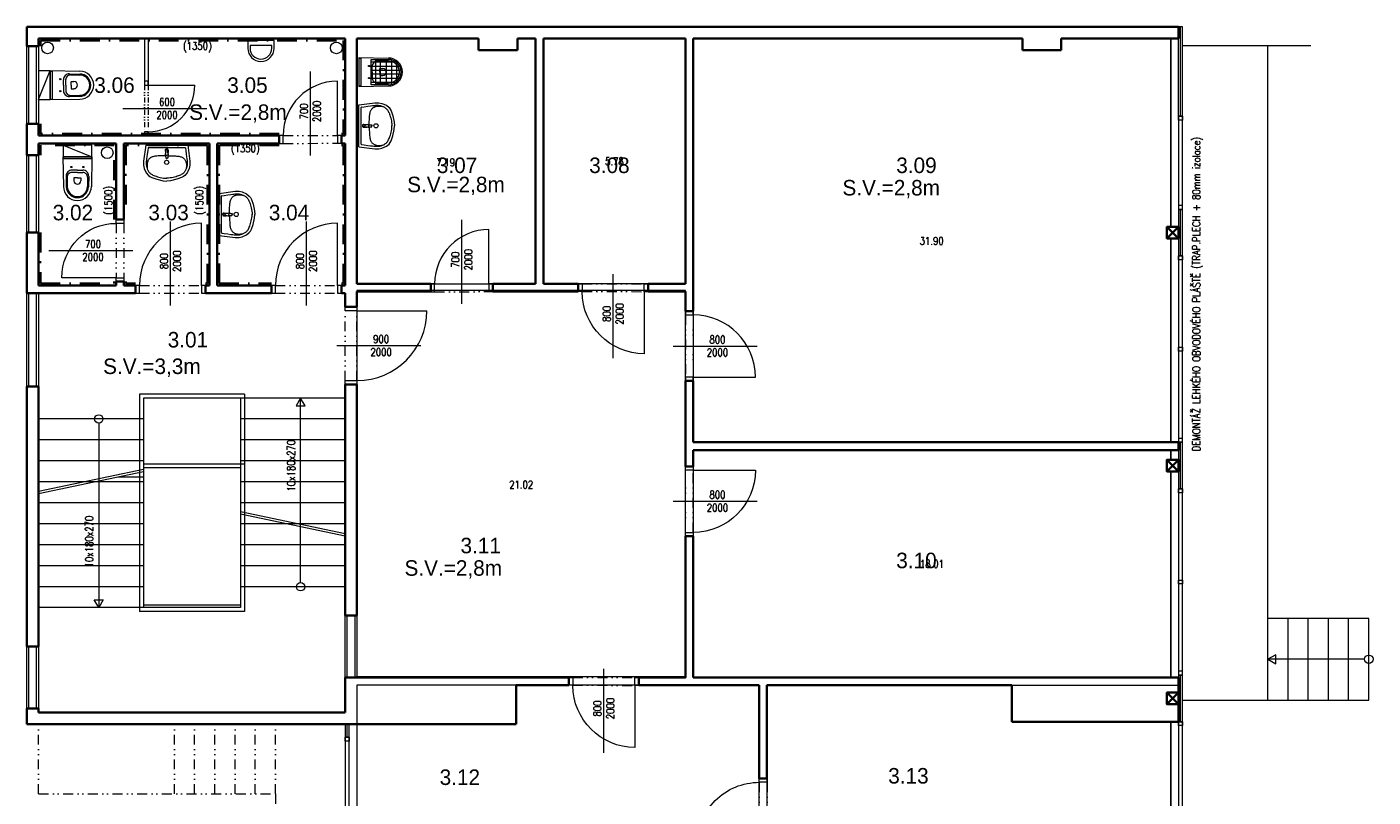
# Model space of a CAD drawing. Header units: millimetres. Extents: x -485339 to 350584, y -2181201 to -313328.
# Tile 91 of 115: x -74605 to -57270, y -694389 to -684469. Entities that reach past the tile are written whole.
import ezdxf
from ezdxf.enums import TextEntityAlignment as Align

# ---------------------------------------------------------------- set-up
doc = ezdxf.new("R2010")
doc.units = ezdxf.units.MM
doc.header["$LTSCALE"] = 10
doc.linetypes.add('DASHDOT', pattern=[25.4, 12.7, -6.35, 0, -6.35])
doc.linetypes.add('DĚLICÍ2', pattern=[15.875, 6.35, -3.175, 0, -3.175, 0, -3.175])
for name, color, linetype, lineweight, true_color in [('BOUR_DVEŘE', 7, 'Continuous', 18, 0x4ccd32), ('BOUR_ker.obklad', 7, 'DASHDOT', 35, 0x4ccd32), ('BOUR_OBV.PLÁŠT', 7, 'Continuous', 18, 0x4ccd32), ('BOUR_OKNA', 7, 'Continuous', 18, 0x4ccd32), ('BOUR_zařizováky', 7, 'Continuous', 18, 0x4ccd32), ('BOURÁNÍ_POPIS', 7, 'Continuous', 18, 0x4ccd32)]:
    doc.layers.add(name, color=color, linetype=linetype, lineweight=lineweight, true_color=true_color)
for name, color, linetype, lineweight in [('St__otvory_dveře', 40, 'Continuous', 18), ('St_lehký obvodový plášť', 152, 'Continuous', 18), ('St_otvory_okna', 40, 'Continuous', 18), ('St_plocha_místnosti', 250, 'Continuous', 18), ('St_popis', 250, 'Continuous', 18), ('St_popis_otvory', 40, 'Continuous', 18), ('St_sloupy_opláštění_půdorys', 25, 'Continuous', 35), ('St_zařizovací předměty', 252, 'Continuous', 18), ('St_čáry_nad', 250, 'DĚLICÍ2', 18), ('St_čáry_obrys', 5, 'Continuous', 35), ('St_čáry_plné', 250, 'Continuous', 18), ('ZTI_ST_kanalda', 234, 'Continuous', 18)]:
    doc.layers.add(name, color=color, linetype=linetype, lineweight=lineweight)
doc.layers.add('St_plocha_místn', color=140, linetype='Continuous', lineweight=18, plot=False)
doc.styles.add('Andy', font='txt')
doc.styles.get("Standard").update_dxf_attribs({"font": 'simplex.shx', "width": 0.8})
doc.linetypes.add('ZIGZAG', pattern='A,0.00254,-5.08,[131,ltypeshp.shx,S=5.08,R=0,X=-5.08,Y=0],-10.16,[131,ltypeshp.shx,S=5.08,R=180,X=5.08,Y=0],-5.08', length=20.32254)

# ---------------------------------------------------------------- blocks, each defined once
blk = doc.blocks.new('G$C8BC53E9E')
at = {"layer": 'St__otvory_dveře', "color": 0, "ltscale": 2}
for points in [[(50, 0), (0, 0)], [(1250, 0), (650, 0)], [(50, -50), (0, -50)], [(1250, -50), (650, -50)], [(650, -50), (650, -650)]]:
    blk.add_lwpolyline(points, dxfattribs=at)
for points in [[(0, -50), (50, -50), (50, 0), (0, 0)], [(650, -50), (700, -50), (700, 0), (650, 0)]]:
    blk.add_lwpolyline(points, close=True, dxfattribs=at)
at = {"layer": 'St__otvory_dveře', "color": 0, "linetype": 'DĚLICÍ2'}
for points in [[(650, 0), (50, 0)], [(650, -50), (50, -50)]]:
    blk.add_lwpolyline(points, dxfattribs=at)
at = {"layer": 'St__otvory_dveře', "color": 0, "ltscale": 2}
blk.add_arc((650, -50), 600, 180, 270, dxfattribs=at)
blk = doc.blocks.new('G$CC1796412')
at = {"layer": 'St__otvory_dveře', "color": 0, "ltscale": 2}
blk.add_lwpolyline([(850, 1), (850, 801)], dxfattribs=at)
at = {"layer": 'St__otvory_dveře', "ltscale": 2}
for points in [[(50, 0), (0, 0), (0, -100), (50, -100)], [(900, 1), (850, 1), (850, -99), (900, -99)]]:
    blk.add_lwpolyline(points, close=True, dxfattribs=at)
at = {"layer": 'St__otvory_dveře', "linetype": 'DĚLICÍ2', "ltscale": 2}
for points in [[(50, 0), (850, 1)], [(50, -100), (850, -99)]]:
    blk.add_lwpolyline(points, dxfattribs=at)
at = {"layer": 'St__otvory_dveře', "color": 0, "ltscale": 2}
blk.add_arc((850, 1), 800, 90, 180, dxfattribs=at)
blk = doc.blocks.new('G$CB4A84410')
at = {"layer": 'St__otvory_dveře', "ltscale": 2}
for points in [[(100, -50), (100, 0), (0, 0), (0, -50)], [(101, -800), (101, -750), (1, -750), (1, -800)]]:
    blk.add_lwpolyline(points, close=True, dxfattribs=at)
at = {"layer": 'St__otvory_dveře', "linetype": 'DĚLICÍ2', "ltscale": 2}
for points in [[(0, -50), (1, -750)], [(100, -50), (101, -750)]]:
    blk.add_lwpolyline(points, dxfattribs=at)
at = {"layer": 'St__otvory_dveře', "color": 0, "ltscale": 2}
blk.add_lwpolyline([(101, -750), (801, -750)], dxfattribs=at)
blk.add_arc((101, -750), 700, 0, 90, dxfattribs=at)
blk = doc.blocks.new('19252405')
at = {"color": 0}
for p, q in [((-415, 192), (-438, 129)), ((-402, 216), (-415, 192)), ((-388, 235), (-402, 216)), ((-383, 177), (-389, 164)), ((-354, 264), (-388, 235)), ((-378, 188), (-383, 177)), ((-372, 197), (-378, 188)), ((-367, 205), (-372, 197)), ((-361, 212), (-367, 205)), ((-355, 219), (-361, 212)), ((-349, 224), (-355, 219)), ((-297, 289), (-354, 264)), ((-343, 229), (-349, 224)), ((-336, 234), (-343, 229)), ((-328, 239), (-336, 234)), ((-320, 243), (-328, 239)), ((-311, 247), (-320, 243)), ((-303, 250), (-311, 247)), ((-295, 253), (-303, 250)), ((-297, 251), (-303, 250)), ((-256, 298), (-297, 289)), ((-289, 252), (-297, 251)), ((-287, 256), (-295, 253)), ((-281, 252), (-289, 252)), ((-280, 258), (-287, 256)), ((-273, 253), (-281, 252)), ((-274, 259), (-280, 258)), ((-268, 261), (-274, 259)), ((-264, 253), (-273, 253)), ((-263, 262), (-268, 261)), ((-257, 253), (-264, 253)), ((-257, 262), (-263, 262)), ((-252, 263), (-257, 262)), ((-250, 253), (-257, 253)), ((-206, 298), (-256, 298)), ((-247, 264), (-252, 263)), ((-243, 253), (-250, 253)), ((-242, 264), (-247, 264)), ((-237, 253), (-243, 253)), ((-236, 264), (-242, 264)), ((-231, 252), (-237, 253)), ((-229, 264), (-236, 264)), ((-226, 251), (-231, 252)), ((-220, 264), (-229, 264)), ((-220, 249), (-226, 251)), ((-208, 263), (-220, 264)), ((-213, 247), (-220, 249)), ((-207, 245), (-213, 247)), ((-194, 262), (-208, 263)), ((-200, 242), (-207, 245)), ((0, 270), (-206, 298)), ((-193, 238), (-200, 242)), ((-176, 260), (-194, 262)), ((-186, 234), (-193, 238)), ((-180, 230), (-186, 234)), ((-174, 225), (-180, 230)), ((-150, 257), (-176, 260)), ((-168, 219), (-174, 225)), ((-163, 212), (-168, 219)), ((-158, 205), (-163, 212)), ((-154, 197), (-158, 205)), ((-150, 188), (-154, 197)), ((-114, 252), (-150, 257)), ((-147, 178), (-150, 188)), ((-144, 167), (-147, 178)), ((-67, 245), (-114, 252)), ((-34, 240), (-67, 245)), ((-30, 235), (-30, -235)), ((0, 270), (0, -270)), ((-456, 47), (-460, 0)), ((-438, 129), (-456, 47)), ((-424, 21), (-425, -2)), ((-424, -21), (-425, 2)), ((-422, 43), (-424, 21)), ((-418, 63), (-422, 43)), ((-414, 83), (-418, 63)), ((-410, 102), (-414, 83)), ((-405, 119), (-410, 102)), ((-399, 136), (-405, 119)), ((-394, 151), (-399, 136)), ((-389, 164), (-394, 151)), ((-167, 8), (-168, 7)), ((-168, 7), (-168, 5)), ((-168, 5), (-168, 2)), ((-168, 2), (-168, 0)), ((-166, 11), (-167, 10)), ((-167, 10), (-167, 10)), ((-167, 10), (-167, 9)), ((-167, 9), (-167, 8)), ((-165, 12), (-166, 11)), ((-166, 11), (-166, 11)), ((-166, 11), (-166, 11)), ((-164, 12), (-165, 12)), ((-165, 12), (-165, 12)), ((-165, 12), (-165, 12)), ((-163, 13), (-164, 12)), ((-164, 12), (-164, 12)), ((-162, 13), (-163, 13)), ((-163, 13), (-163, 13)), ((-161, 13), (-162, 13)), ((-160, 13), (-161, 13)), ((-159, 13), (-160, 13)), ((-157, 13), (-159, 13)), ((-156, 13), (-157, 13)), ((-153, 13), (-156, 13)), ((-151, 13), (-153, 13)), ((-148, 13), (-151, 13)), ((-145, 14), (-148, 13)), ((-142, 14), (-145, 14)), ((-141, 155), (-144, 167)), ((-138, 14), (-142, 14)), ((-140, 141), (-141, 155)), ((-138, 127), (-140, 141)), ((-137, 112), (-138, 127)), ((-135, 14), (-138, 14)), ((-136, 95), (-137, 112)), ((-135, 78), (-136, 95)), ((-134, 59), (-135, 78)), ((-131, 14), (-135, 14)), ((-134, 40), (-134, 59)), ((-134, 20), (-134, 40)), ((-134, 14), (-134, 20)), ((-127, 14), (-131, 14)), ((-124, 14), (-127, 14)), ((-125, 9), (-126, 0)), ((-123, 17), (-125, 13)), ((-125, 13), (-125, 9)), ((-122, 18), (-123, 17)), ((-120, 19), (-122, 18)), ((-114, 18), (-120, 19)), ((-100, 15), (-114, 18)), ((-102, 16), (-104, 16)), ((-99, 16), (-102, 16)), ((-90, 12), (-100, 15)), ((-97, 16), (-99, 16)), ((-95, 16), (-97, 16)), ((-93, 16), (-95, 16)), ((-91, 16), (-93, 16)), ((-90, 17), (-91, 16)), ((-88, 17), (-90, 17)), ((-85, 12), (-90, 12)), ((-86, 17), (-88, 17)), ((-85, 17), (-86, 17)), ((-83, 17), (-85, 17)), ((-81, 12), (-85, 12)), ((-82, 17), (-83, 17)), ((-81, 17), (-82, 17)), ((-79, 17), (-81, 17)), ((-76, 13), (-81, 12)), ((-78, 17), (-79, 17)), ((-77, 17), (-78, 17)), ((-76, 18), (-77, 17)), ((-75, 18), (-76, 18)), ((-71, 14), (-76, 13)), ((-74, 18), (-75, 18)), ((-72, 18), (-74, 18)), ((-71, 18), (-72, 18)), ((-70, 18), (-71, 18)), ((-64, 15), (-71, 14)), ((-69, 18), (-70, 18)), ((-68, 18), (-69, 18)), ((-66, 18), (-68, 18)), ((-64, 18), (-66, 18)), ((-62, 18), (-64, 18)), ((-55, 17), (-55, 17)), ((-50, 13), (-50, 13)), ((-46, 7), (-46, 7)), ((-456, -47), (-460, 0)), ((-438, -130), (-456, -47)), ((-415, -192), (-438, -130)), ((-421, -43), (-424, -21)), ((-418, -63), (-421, -43)), ((-414, -83), (-418, -63)), ((-409, -102), (-414, -83)), ((-404, -120), (-409, -102)), ((-399, -136), (-404, -120)), ((-394, -151), (-399, -136)), ((-389, -165), (-394, -151)), ((-383, -177), (-389, -165)), ((-168, -2), (-168, 0)), ((-168, -5), (-168, -2)), ((-168, -7), (-168, -5)), ((-167, -8), (-168, -7)), ((-167, -9), (-167, -8)), ((-167, -10), (-167, -9)), ((-166, -11), (-167, -10)), ((-167, -10), (-167, -10)), ((-165, -12), (-166, -11)), ((-166, -11), (-166, -11)), ((-166, -11), (-166, -11)), ((-164, -12), (-165, -12)), ((-165, -12), (-165, -12)), ((-165, -12), (-165, -12)), ((-164, -13), (-164, -12)), ((-163, -13), (-164, -13)), ((-162, -13), (-163, -13)), ((-163, -13), (-163, -13)), ((-161, -13), (-162, -13)), ((-160, -13), (-161, -13)), ((-159, -13), (-160, -13)), ((-157, -13), (-159, -13)), ((-156, -13), (-157, -13)), ((-153, -13), (-156, -13)), ((-151, -13), (-153, -13)), ((-148, -14), (-151, -13)), ((-145, -14), (-148, -14)), ((-144, -167), (-147, -178)), ((-142, -14), (-145, -14)), ((-141, -155), (-144, -167)), ((-138, -14), (-142, -14)), ((-139, -141), (-141, -155)), ((-138, -127), (-139, -141)), ((-135, -14), (-138, -14)), ((-137, -112), (-138, -127)), ((-135, -95), (-137, -112)), ((-131, -14), (-135, -14)), ((-134, -60), (-135, -78)), ((-135, -78), (-135, -95)), ((-133, -14), (-134, -21)), ((-134, -21), (-134, -40)), ((-134, -40), (-134, -60)), ((-127, -14), (-131, -14)), ((-124, -14), (-127, -14)), ((-125, -9), (-126, 0)), ((-125, -13), (-125, -9)), ((-123, -17), (-125, -13)), ((-122, -18), (-123, -17)), ((-120, -19), (-122, -18)), ((-114, -18), (-120, -19)), ((-100, -15), (-114, -18)), ((-102, -16), (-104, -16)), ((-99, -16), (-102, -16)), ((-90, -12), (-100, -15)), ((-97, -16), (-99, -16)), ((-95, -16), (-97, -16)), ((-93, -16), (-95, -16)), ((-91, -17), (-93, -16)), ((-90, -17), (-91, -17)), ((-85, -12), (-90, -12)), ((-88, -17), (-90, -17)), ((-86, -17), (-88, -17)), ((-85, -17), (-86, -17)), ((-81, -12), (-85, -12)), ((-83, -17), (-85, -17)), ((-82, -17), (-83, -17)), ((-81, -17), (-82, -17)), ((-76, -13), (-81, -12)), ((-79, -17), (-81, -17)), ((-78, -17), (-79, -17)), ((-77, -18), (-78, -17)), ((-76, -18), (-77, -18)), ((-71, -14), (-76, -13)), ((-75, -18), (-76, -18)), ((-74, -18), (-75, -18)), ((-72, -18), (-74, -18)), ((-71, -18), (-72, -18)), ((-64, -15), (-71, -14)), ((-70, -18), (-71, -18)), ((-69, -18), (-70, -18)), ((-68, -18), (-69, -18)), ((-66, -18), (-68, -18)), ((-64, -18), (-66, -18)), ((-62, -18), (-64, -18)), ((-55, -17), (-55, -17)), ((-50, -13), (-50, -13)), ((-46, -7), (-46, -7)), ((-45, 0), (-45, 0)), ((-402, -216), (-415, -192)), ((-388, -235), (-402, -216)), ((-354, -264), (-388, -235)), ((-378, -188), (-383, -177)), ((-372, -197), (-378, -188)), ((-367, -205), (-372, -197)), ((-361, -212), (-367, -205)), ((-355, -219), (-361, -212)), ((-349, -224), (-355, -219)), ((-297, -289), (-354, -264)), ((-343, -229), (-349, -224)), ((-336, -234), (-343, -229)), ((-328, -239), (-336, -234)), ((-320, -243), (-328, -239)), ((-311, -247), (-320, -243)), ((-303, -250), (-311, -247)), ((-296, -251), (-303, -250)), ((-295, -253), (-303, -250)), ((-256, -298), (-297, -289)), ((-289, -252), (-296, -251)), ((-287, -256), (-295, -253)), ((-281, -253), (-289, -252)), ((-280, -258), (-287, -256)), ((-272, -253), (-281, -253)), ((-273, -260), (-280, -258)), ((-268, -261), (-273, -260)), ((-264, -253), (-272, -253)), ((-262, -262), (-268, -261)), ((-256, -254), (-264, -253)), ((-257, -263), (-262, -262)), ((-252, -263), (-257, -263)), ((-249, -254), (-256, -254)), ((-206, -298), (-256, -298)), ((-247, -264), (-252, -263)), ((-243, -253), (-249, -254)), ((-242, -264), (-247, -264)), ((-237, -253), (-243, -253)), ((-236, -264), (-242, -264)), ((-231, -252), (-237, -253)), ((-229, -264), (-236, -264)), ((-226, -251), (-231, -252)), ((-219, -264), (-229, -264)), ((-220, -249), (-226, -251)), ((-213, -247), (-220, -249)), ((-208, -263), (-219, -264)), ((-207, -245), (-213, -247)), ((-194, -262), (-208, -263)), ((-200, -242), (-207, -245)), ((0, -270), (-206, -298)), ((-193, -238), (-200, -242)), ((-176, -260), (-194, -262)), ((-186, -234), (-193, -238)), ((-180, -230), (-186, -234)), ((-174, -225), (-180, -230)), ((-150, -257), (-176, -260)), ((-168, -219), (-174, -225)), ((-163, -212), (-168, -219)), ((-158, -205), (-163, -212)), ((-154, -197), (-158, -205)), ((-150, -188), (-154, -197)), ((-147, -178), (-150, -188)), ((-114, -252), (-150, -257)), ((-67, -245), (-114, -252)), ((-34, -240), (-67, -245))]:
    blk.add_line(p, q, dxfattribs=at)
for centre, major_axis, start_param, end_param in [((-35, 235), (3.54, 3.54), 5.498034, 6.914051), ((-220, 0), (19.1, 19.1), 0.785398, 7.068583), ((-63, 0), (-9.75, 9.75), -0.785398, 5.497787), ((-63, 0), (10.6, 10.6), 3.881371, 7.115283), ((-62, 3), (-10.9, 10.9), -1.209553, -0.785152), ((-62, 1), (11.9, 11.9), 6.239989, 6.644428), ((-63, 1), (-12.9, 12.9), 4.290124, 4.669192), ((-65, 0), (-14, 14), 3.927237, 4.290124), ((-62, -3), (-10.9, 10.9), 2.356441, 2.780842), ((-62, -1), (11.9, 11.9), 4.351639, 4.756078), ((-63, -1), (-12.9, 12.9), 3.185282, 3.564351), ((-65, 0), (-14, 14), 3.564351, 3.927237), ((-35, -235), (-3.54, 3.54), 2.51122, 3.927237)]:
    blk.add_ellipse(centre, major_axis=major_axis, ratio=1, start_param=start_param, end_param=end_param, dxfattribs=at)
blk = doc.blocks.new('A$C013A1A01')
at = {"layer": 'St_zařizovací předměty', "color": 0}
for p, q in [((0, 560), (7, 177)), ((374, 560), (0, 560)), ((6, 560), (7, 537)), ((367, 537), (7, 537)), ((374, 560), (367, 177)), ((367, 560), (367, 537)), ((102, 430), (117, 430)), ((109, 437), (109, 422)), ((187, 359), (115, 359)), ((187, 390), (117, 390)), ((187, 390), (256, 390)), ((187, 359), (258, 359)), ((272, 430), (257, 430)), ((264, 437), (264, 422)), ((41, 313), (44, 177)), ((55, 298), (56, 178)), ((141, 291), (141, 254)), ((187, 292), (142, 292)), ((187, 292), (231, 292)), ((232, 291), (232, 254)), ((318, 298), (317, 178)), ((332, 313), (330, 177))]:
    blk.add_line(p, q, dxfattribs=at)
blk.add_lwpolyline([(2, 560), (372, 560), (372, 710), (2, 710)], close=True, dxfattribs=at)
blk.add_lwpolyline([(2, 710), (374, 560)], dxfattribs=at)
for centre in [(109, 430), (264, 430)]:
    blk.add_circle(centre, 7.5, dxfattribs=at)
for centre, radius, start, end in [((117, 314), 76, 90, 181.0487), ((115, 299), 60, 90, 180.5216), ((256, 314), 76, 358.9513, 90), ((258, 299), 60, 359.4784, 90), ((187, 180), 180, 180, 270), ((187, 180), 143, 180, 270), ((187, 180), 130, 180, 270), ((142, 291), 1, 90, 180), ((187, 254), 45.4, 180, 270), ((187, 254), 45.4, 270, 0), ((187, 180), 143, 270, 0), ((187, 180), 130, 270, 0), ((187, 180), 180, 270, 0), ((231, 291), 1, 0, 90)]:
    blk.add_arc(centre, radius, start, end, dxfattribs=at)
blk = doc.blocks.new('G$CC4854C91')
at = {"layer": 'St_zařizovací předměty', "color": 0, "ltscale": 2}
for points in [[(-170, 100), (-170, 0), (170, 0), (170, 100)], [(-140, 100), (-140, 66), (140, 66), (140, 100)]]:
    blk.add_lwpolyline(points, dxfattribs=at)
for radius in [170, 140]:
    blk.add_arc((0, 100), radius, 0, 180, dxfattribs=at)
blk = doc.blocks.new('G$CBB62DE26')
at = {"layer": 'St_sloupy_opláštění_půdorys', "ltscale": 2}
blk.add_lwpolyline([(-75, -150), (75, -150), (75, 0), (-75, 0)], close=True, dxfattribs=at)
for points in [[(-75, 0), (75, -150)], [(75, 0), (-75, -150)]]:
    blk.add_lwpolyline(points, dxfattribs=at)
blk = doc.blocks.new('G$C9C144299')
at = {"layer": 'St_lehký obvodový plášť', "color": 0, "ltscale": 2}
for points in [[(0, -50), (2400, -50), (2400, 0), (0, 0)], [(0, -50), (0, -50), (0, 0), (0, 0)], [(0, -50), (0, -50), (0, 0), (0, 0)], [(0, -50), (50, -50), (50, 0), (0, 0)], [(1225, -50), (1175, -50), (1175, 0), (1225, 0)], [(2400, -50), (2350, -50), (2350, 0), (2400, 0)]]:
    blk.add_lwpolyline(points, close=True, dxfattribs=at)
blk = doc.blocks.new('G$C2A6251B2')
at = {"layer": 'St_lehký obvodový plášť', "color": 0, "ltscale": 2}
for points in [[(0, -50), (1200, -50), (1200, 0), (0, 0)], [(0, -50), (50, -50), (50, 0), (0, 0)], [(1200, -50), (1150, -50), (1150, 0), (1200, 0)]]:
    blk.add_lwpolyline(points, close=True, dxfattribs=at)
blk = doc.blocks.new('G$CD8DE4D11')
at = {"layer": 'St__otvory_dveře', "ltscale": 2}
for points in [[(-150, -50), (-150, 0), (0, 0), (0, -50)], [(-151, -1000), (-151, -950), (-1, -950), (-1, -1000)]]:
    blk.add_lwpolyline(points, close=True, dxfattribs=at)
at = {"layer": 'St__otvory_dveře', "linetype": 'DĚLICÍ2', "ltscale": 2}
for points in [[(-150, -50), (-151, -950)], [(0, -50), (-1, -950)]]:
    blk.add_lwpolyline(points, dxfattribs=at)
at = {"layer": 'St__otvory_dveře', "color": 0, "ltscale": 2}
blk.add_lwpolyline([(-151, -950), (-1051, -950)], dxfattribs=at)
blk.add_arc((-151, -950), 900, 90, 180, dxfattribs=at)
blk = doc.blocks.new('G$CD2283956')
at = {"layer": 'St_zařizovací předměty', "color": 0}
for p, q in [((-187, 0), (-180, -383)), ((187, 0), (-187, 0)), ((-180, 0), (-180, -23)), ((187, 0), (180, -383)), ((180, 0), (180, -23)), ((180, -23), (-180, -23)), ((-85, -130), (-70, -130)), ((-78, -122), (-78, -138)), ((0, -170), (-69, -170)), ((0, -170), (69, -170)), ((85, -130), (70, -130)), ((78, -122), (78, -138)), ((-145, -247), (-143, -383)), ((-45, -269), (-45, -306)), ((0, -268), (-44, -268)), ((0, -268), (44, -268)), ((45, -269), (45, -306)), ((145, -247), (143, -383))]:
    blk.add_line(p, q, dxfattribs=at)
for points in [[(-163, -380), (-163, -156), (163, -156), (163, -380)], [(-131, -156), (-131, -477)], [(-78, -130), (-78, -523)], [(-24, -156), (-24, -541)], [(24, -156), (24, -541)], [(77, -130), (77, -524)], [(130, -156), (130, -479)], [(-163, -220), (163, -220)], [(-163, -278), (163, -278)], [(-163, -355), (163, -355)], [(-157, -423), (157, -423)], [(-123, -487), (123, -487)]]:
    blk.add_lwpolyline(points, dxfattribs=at)
for centre in [(-78, -130), (78, -130)]:
    blk.add_circle(centre, 7.5, dxfattribs=at)
for centre, radius, start, end in [((-69, -246), 76, 90, 181.0487), ((69, -246), 76, 358.9513, 90), ((-44, -269), 1, 90, 180), ((0, -306), 45.4, 180, 270), ((0, -306), 45.4, 270, 0), ((44, -269), 1, 0, 90), ((0, -380), 180, 180, 270), ((0, -380), 163, 180, 0), ((0, -380), 143, 180, 270), ((0, -380), 143, 270, 0), ((0, -380), 180, 270, 0)]:
    blk.add_arc(centre, radius, start, end, dxfattribs=at)

msp = doc.modelspace()

# ---------------------------------------------------------------- linework, layer by layer
at = {"layer": 'BOUR_ker.obklad', "ltscale": 2}
for points in [[(-74429.9, -684718.8), (-74429.9, -684643.8), (-70529.9, -684643.8), (-70529.9, -685843.8), (-70554.9, -685843.8)], [(-71354.9, -685843.8), (-74429.9, -685843.8), (-74429.9, -685718.8)], [(-73479.9, -686948.8), (-73479.9, -685993.8), (-74429.9, -685993.8), (-74429.9, -686118.8)], [(-72304.9, -687773.8), (-72279.9, -687773.8), (-72279.9, -685993.8), (-73329.9, -685993.8), (-73329.9, -686948.8)], [(-71354.9, -685993.8), (-72129.9, -685993.8), (-72129.9, -687773.8), (-71454.9, -687773.8)], [(-70554.9, -687773.8), (-70529.9, -687773.8), (-70529.9, -685993.8), (-70554.9, -685993.8)], [(-74429.9, -687118.8), (-74429.9, -687773.8), (-73479.9, -687773.8), (-73479.9, -687748.8)], [(-73329.9, -687748.8), (-73329.9, -687773.8), (-73204.9, -687773.8)]]:
    msp.add_lwpolyline(points, dxfattribs=at)
at = {"layer": 'BOUR_OBV.PLÁŠT', "ltscale": 2}
for points in [[(-59724.9, -684468.8), (-59774.9, -684468.8)], [(-59724.9, -685618.8), (-59724.9, -684468.8)], [(-59774.9, -685618.8), (-59774.9, -684618.8)], [(-59774.9, -685618.8), (-59724.9, -685618.8)], [(-70504.9, -693448.8), (-70504.9, -693618.8), (-70454.9, -693618.8), (-70454.9, -693448.8)]]:
    msp.add_lwpolyline(points, dxfattribs=at)
at = {"layer": 'BOUR_OBV.PLÁŠT', "linetype": 'ZIGZAG', "ltscale": 0.2}
for points in [[(-59749.9, -685618.8), (-59749.9, -684468.8)], [(-59749.9, -687418.8), (-59749.9, -686818.8)], [(-59749.9, -690418.8), (-59749.9, -689818.8)], [(-59749.9, -693418.8), (-59749.9, -692818.8)], [(-70479.9, -693618.8), (-70479.9, -693448.8)]]:
    msp.add_lwpolyline(points, dxfattribs=at)
at = {"layer": 'BOUR_OBV.PLÁŠT', "ltscale": 2}
for points in [[(-59724.9, -687418.8), (-59724.9, -686818.8), (-59774.9, -686818.8), (-59774.9, -687418.8)], [(-59724.9, -687418.8), (-59724.9, -687418.8), (-59774.9, -687418.8), (-59774.9, -687418.8)], [(-59724.9, -687418.8), (-59724.9, -687418.8), (-59774.9, -687418.8), (-59774.9, -687418.8)], [(-59724.9, -690418.8), (-59724.9, -689818.8), (-59774.9, -689818.8), (-59774.9, -690418.8)], [(-59724.9, -690418.8), (-59724.9, -690418.8), (-59774.9, -690418.8), (-59774.9, -690418.8)], [(-59724.9, -690418.8), (-59724.9, -690418.8), (-59774.9, -690418.8), (-59774.9, -690418.8)], [(-59724.9, -693418.8), (-59724.9, -692818.8), (-59774.9, -692818.8), (-59774.9, -693418.8)], [(-59724.9, -693418.8), (-59724.9, -693418.8), (-59774.9, -693418.8), (-59774.9, -693418.8)], [(-59724.9, -693418.8), (-59724.9, -693418.8), (-59774.9, -693418.8), (-59774.9, -693418.8)]]:
    msp.add_lwpolyline(points, close=True, dxfattribs=at)
at = {"layer": 'St__otvory_dveře', "ltscale": 2}
msp.add_lwpolyline([(-73042.9, -685868.8), (-73042.9, -685868.8), (-73092.9, -685868.8), (-73092.9, -685868.8)], close=True, dxfattribs=at)
msp.add_lwpolyline([(-73042.9, -685868.8), (-73042.9, -685868.8), (-73092.9, -685868.8), (-73092.9, -685868.8)], close=True, dxfattribs=at)
msp.add_lwpolyline([(-73042.9, -685818.8), (-73042.9, -685868.8)], dxfattribs=at)
at = {"layer": 'St_otvory_okna', "ltscale": 2}
for points in [[(-74579.9, -685718.8), (-74579.9, -684718.8)], [(-74479.9, -685718.8), (-74479.9, -684718.8)], [(-74579.9, -687118.8), (-74579.9, -686118.8)], [(-74479.9, -687118.8), (-74479.9, -686118.8)], [(-74579.9, -689098.8), (-74579.9, -687898.8)], [(-74479.9, -689098.8), (-74479.9, -687898.8)], [(-70479.9, -692848.8), (-70479.9, -692048.8)], [(-70379.9, -692848.8), (-70379.9, -692048.8)], [(-74579.9, -693249.2), (-74579.9, -692449.2)], [(-74479.9, -693249.2), (-74479.9, -692449.2)]]:
    msp.add_lwpolyline(points, dxfattribs=at)
at = {"layer": 'St_plocha_místn'}
for points in [[(-70354.9, -687778.8), (-68054.9, -687778.8), (-68054.9, -684618.8), (-68289.1, -684618.8), (-68289.1, -684768.8), (-68789.1, -684768.8), (-68789.1, -684618.8), (-70354.9, -684618.8)], [(-67954.9, -684618.8), (-66124.9, -684618.8), (-66124.9, -687778.8), (-67954.9, -687778.8)], [(-66024.9, -689818.8), (-59874.9, -689818.8), (-59874.9, -687193.8), (-59924.9, -687193.8), (-59924.9, -687043.8), (-59874.9, -687043.8), (-59874.9, -684618.8), (-61284.9, -684618.8), (-61284.9, -684768.8), (-61784.9, -684768.8), (-61784.9, -684618.8), (-66024.9, -684618.8)], [(-70354.9, -692834.3), (-66124.9, -692834.3), (-66124.9, -687864.3), (-70354.9, -687864.3)], [(-66024.9, -692848.8), (-59873.3, -692848.8), (-59875.3, -690193.8), (-59924.9, -690193.8), (-59924.9, -690043.8), (-59873.3, -690043.8), (-59873.3, -689918.8), (-66024.9, -689918.8)], [(-68304.9, -692948.8), (-68304.9, -693448.8), (-70354.9, -693448.8), (-70354.9, -694988.8), (-67104.9, -694988.8), (-67104.9, -702978.8), (-65173.3, -702978.8), (-65175.3, -692948.8)], [(-61925.3, -699318.8), (-61925.3, -698848.8), (-59875.3, -698848.8), (-59875.3, -696193.8), (-59924.9, -696193.8), (-59924.9, -696043.8), (-59873.3, -696043.8), (-59873.3, -693418.8), (-61923.3, -693418.8), (-61923.3, -692948.8), (-65075.3, -692948.8), (-65075.3, -699318.8)]]:
    msp.add_lwpolyline(points, close=True, dxfattribs=at)
at = {"layer": 'St_popis_otvory'}
for points in [[(-70954.9, -686125.3), (-70954.9, -685044)], [(-73369.3, -685518.8), (-72288, -685518.8)], [(-69004.9, -688036.1), (-69004.9, -686954.8)], [(-72754.9, -688055.3), (-72754.9, -686974)], [(-71004.9, -688055.3), (-71004.9, -686974)], [(-74322.8, -687348.8), (-73241.5, -687348.8)], [(-67054.9, -688733.4), (-67054.9, -687652.1)], [(-70612.2, -688573.8), (-69530.9, -688573.8)], [(-66281.4, -688578.8), (-65200.1, -688578.8)], [(-66281.4, -690578.8), (-65200.1, -690578.8)], [(-67174.9, -693816.9), (-67174.9, -692735.6)]]:
    msp.add_lwpolyline(points, dxfattribs=at)
at = {"layer": 'St_čáry_nad', "ltscale": 2}
for points in [[(-74454.9, -694348.8), (-74454.9, -693448.8)], [(-72704.9, -694348.8), (-72704.9, -693448.8)], [(-72444.9, -694348.8), (-72444.9, -693448.8)], [(-72184.9, -694348.8), (-72184.9, -693448.8)], [(-71924.9, -694348.8), (-71924.9, -693448.8)], [(-71664.9, -694348.8), (-71664.9, -693448.8)], [(-71404.9, -694348.8), (-71404.9, -693448.8)], [(-74454.9, -694348.8), (-71404.9, -694348.8), (-71404.9, -701333.8), (-74360.1, -701333.8)]]:
    msp.add_lwpolyline(points, dxfattribs=at)
at = {"layer": 'St_čáry_obrys', "ltscale": 2}
for p, q in [((-66024.9, -691028.8), (-66024.9, -692848.8)), ((-59774.9, -692848.8), (-66024.9, -692848.8)), ((-65175.3, -692948.8), (-66724.9, -692948.8)), ((-61923.3, -692948.8), (-65075.3, -692948.8)), ((-65075.3, -694148.8), (-65175.3, -694148.8))]:
    msp.add_line(p, q, dxfattribs=at)
for points in [[(-74604.9, -684468.8), (-74604.9, -684718.8)], [(-59774.9, -684468.8), (-74604.9, -684468.8)], [(-59774.9, -684618.8), (-59774.9, -684468.8)], [(-74454.9, -684618.8), (-74454.9, -684718.8)], [(-70504.9, -684618.8), (-74454.9, -684618.8)], [(-70504.9, -684618.8), (-70504.9, -685868.8)], [(-70354.9, -684618.8), (-70354.9, -687778.8)], [(-70354.9, -684618.8), (-68789.1, -684618.8)], [(-68789.1, -684618.8), (-68789.1, -684768.8)], [(-68289.1, -684618.8), (-68289.1, -684768.8)], [(-68289.1, -684618.8), (-68054.9, -684618.8)], [(-68054.9, -684618.8), (-68054.9, -687778.8)], [(-67954.9, -684618.8), (-67954.9, -687778.8)], [(-67954.9, -684618.8), (-66124.9, -684618.8)], [(-66124.9, -687778.8), (-66124.9, -684618.8)], [(-66024.9, -684618.8), (-66024.9, -688128.8)], [(-66024.9, -684618.8), (-61784.9, -684618.8)], [(-61784.9, -684618.8), (-61784.9, -684768.8)], [(-61284.9, -684618.8), (-61284.9, -684768.8)], [(-61284.9, -684618.8), (-59774.9, -684618.8)], [(-74454.9, -684718.8), (-74604.9, -684718.8)], [(-68789.1, -684768.8), (-68289.1, -684768.8)], [(-61784.9, -684768.8), (-61284.9, -684768.8)], [(-74604.9, -685718.8), (-74604.9, -686118.8)], [(-74454.9, -685718.8), (-74604.9, -685718.8)], [(-74454.9, -685718.8), (-74454.9, -685868.8)], [(-71354.9, -685868.8), (-74454.9, -685868.8)], [(-71354.9, -685968.8), (-71354.9, -685868.8)], [(-70504.9, -685868.8), (-70554.9, -685868.8)], [(-70554.9, -685968.8), (-70554.9, -685868.8)], [(-74454.9, -685968.8), (-74454.9, -686118.8)], [(-73454.9, -685968.8), (-74454.9, -685968.8)], [(-73454.9, -685968.8), (-73454.9, -686948.8)], [(-73354.9, -685968.8), (-73354.9, -686948.8)], [(-72254.9, -685968.8), (-73354.9, -685968.8)], [(-72254.9, -685968.8), (-72254.9, -687798.8)], [(-72154.9, -685968.8), (-72154.9, -687798.8)], [(-71354.9, -685968.8), (-72154.9, -685968.8)], [(-70504.9, -685968.8), (-70554.9, -685968.8)], [(-70504.9, -685968.8), (-70504.9, -687798.8)], [(-74454.9, -686118.8), (-74604.9, -686118.8)], [(-73454.9, -686948.8), (-73354.9, -686948.8)], [(-74604.9, -687118.8), (-74604.9, -687898.8)], [(-74454.9, -687118.8), (-74604.9, -687118.8)], [(-74454.9, -687118.8), (-74454.9, -687798.8)], [(-73454.9, -687798.8), (-74454.9, -687798.8)], [(-73454.9, -687748.8), (-73454.9, -687798.8)], [(-73454.9, -687748.8), (-73354.9, -687748.8)], [(-73354.9, -687748.8), (-73354.9, -687798.8)], [(-73204.9, -687798.8), (-73354.9, -687798.8)], [(-73204.9, -687798.8), (-73204.9, -687898.8)], [(-72304.9, -687798.8), (-72304.9, -687898.8)], [(-72254.9, -687798.8), (-72304.9, -687798.8)], [(-71454.9, -687798.8), (-72154.9, -687798.8)], [(-71454.9, -687798.8), (-71454.9, -687898.8)], [(-70554.9, -687798.8), (-70554.9, -687898.8)], [(-70504.9, -687798.8), (-70554.9, -687798.8)], [(-70354.9, -687778.8), (-69404.9, -687778.8)], [(-69404.9, -687778.8), (-69404.9, -687878.8)], [(-68604.9, -687778.8), (-68604.9, -687878.8)], [(-68604.9, -687778.8), (-68054.9, -687778.8)], [(-67954.9, -687778.8), (-67504.9, -687778.8)], [(-67504.9, -687778.8), (-67504.9, -687878.8)], [(-66604.9, -687778.8), (-66604.9, -687878.8)], [(-66604.9, -687778.8), (-66124.9, -687778.8)], [(-73204.9, -687898.8), (-74604.9, -687898.8)], [(-71454.9, -687898.8), (-72304.9, -687898.8)], [(-70504.9, -687898.8), (-70554.9, -687898.8)], [(-70504.9, -687898.8), (-70504.9, -688073.8)], [(-70354.9, -687878.8), (-69404.9, -687878.8)], [(-70354.9, -687878.8), (-70354.9, -688073.8)], [(-68604.9, -687878.8), (-67504.9, -687878.8)], [(-66604.9, -687878.8), (-66124.9, -687878.8), (-66124.9, -688128.8)], [(-70504.9, -688073.8), (-70354.9, -688073.8)], [(-66124.9, -688128.8), (-66024.9, -688128.8)], [(-66124.9, -689028.8), (-66024.9, -689028.8)], [(-66124.9, -689028.8), (-66124.9, -690128.8)], [(-66024.9, -689028.8), (-66024.9, -689818.8)], [(-74604.9, -689098.8), (-74604.9, -692449.2)], [(-74454.9, -689098.8), (-74604.9, -689098.8)], [(-74454.9, -692449.2), (-74454.9, -689098.8)], [(-70504.9, -689073.8), (-70354.9, -689073.8)], [(-70504.9, -689073.8), (-70504.9, -692048.8)], [(-70354.9, -689073.8), (-70354.9, -692048.8)], [(-66024.9, -689818.8), (-59774.9, -689818.8)], [(-59774.9, -689918.8), (-59774.9, -689818.8)], [(-66024.9, -689918.8), (-59774.9, -689918.8)], [(-66024.9, -689918.8), (-66024.9, -690128.8)], [(-66124.9, -690128.8), (-66024.9, -690128.8)], [(-66124.9, -691028.8), (-66124.9, -692848.8), (-66724.9, -692848.8)], [(-66124.9, -691028.8), (-66024.9, -691028.8)], [(-70354.9, -692048.8), (-70504.9, -692048.8)], [(-74454.9, -692449.2), (-74604.9, -692449.2)], [(-70504.9, -692848.8), (-70504.9, -693298.8)], [(-67624.9, -692848.8), (-70504.9, -692848.8)], [(-67624.9, -692848.8), (-67624.9, -692948.8)], [(-66724.9, -692848.8), (-66724.9, -692948.8)], [(-59774.9, -693418.8), (-59774.9, -692848.8)], [(-68304.9, -692948.8), (-68304.9, -693448.8)], [(-67624.9, -692948.8), (-68304.9, -692948.8)], [(-65175.3, -692948.8), (-65175.3, -694148.8)], [(-65075.3, -692948.8), (-65075.3, -694148.8)], [(-61923.3, -692948.8), (-61923.3, -693418.8)], [(-74454.9, -693249.2), (-74604.9, -693249.2)], [(-74604.9, -693249.2), (-74604.9, -693448.8)], [(-74454.9, -693298.8), (-74454.9, -693249.2)], [(-70504.9, -693298.8), (-74454.9, -693298.8)], [(-70354.9, -693448.8), (-74604.9, -693448.8)], [(-68304.9, -693448.8), (-70354.9, -693448.8)], [(-61923.3, -693418.8), (-59774.9, -693418.8)]]:
    msp.add_lwpolyline(points, dxfattribs=at)
at = {"layer": 'St_čáry_plné', "ltscale": 2}
for points in [[(-59874.9, -684618.8), (-59874.9, -687043.8)], [(-59724.9, -684708.8), (-58070.3, -684708.8)], [(-59724.9, -693138.8), (-58624.9, -693138.8), (-58624.9, -684708.8)], [(-74604.9, -685718.8), (-74604.9, -684718.8)], [(-74454.9, -684718.8), (-74454.9, -685718.8)], [(-74604.9, -687118.8), (-74604.9, -686118.8)], [(-74454.9, -686118.8), (-74454.9, -687118.8)], [(-59874.9, -687193.8), (-59874.9, -689818.8)], [(-74604.9, -689098.8), (-74604.9, -687898.8)], [(-74454.9, -687898.8), (-74454.9, -689098.8)], [(-73154.9, -689198.8), (-73154.9, -691998.8)], [(-71804.9, -689198.8), (-73154.9, -689198.8)], [(-71804.9, -689198.8), (-71804.9, -691998.8)], [(-73104.9, -689248.8), (-73104.9, -691948.8)], [(-70504.9, -689248.8), (-73104.9, -689248.8)], [(-71854.9, -689248.8), (-71854.9, -691948.8)], [(-71079.9, -691624.2), (-71079.9, -689248.8)], [(-73104.9, -689518.8), (-74454.9, -689518.8)], [(-70504.9, -689518.8), (-71854.9, -689518.8)], [(-73679.9, -689573.4), (-73679.9, -691948.8)], [(-73104.9, -689788.8), (-74454.9, -689788.8)], [(-70504.9, -689788.8), (-71854.9, -689788.8)], [(-73104.9, -690058.8), (-74454.9, -690058.8)], [(-70504.9, -690058.8), (-71854.9, -690058.8)], [(-59873.3, -689918.8), (-59873.3, -690043.8)], [(-73104.9, -690168.8), (-74454.9, -690453.5)], [(-73104.9, -690199.5), (-74454.9, -690484.2)], [(-71804.9, -690098.8), (-73104.9, -690098.8)], [(-71854.9, -690148.8), (-73104.9, -690148.8)], [(-59875.3, -690193.8), (-59875.3, -692848.8)], [(-73104.9, -690328.8), (-74454.9, -690328.8)], [(-73104.9, -690268.8), (-73433.6, -690268.8)], [(-70504.9, -690328.8), (-71854.9, -690328.8)], [(-73104.9, -690598.8), (-74454.9, -690598.8)], [(-70504.9, -690598.8), (-71854.9, -690598.8)], [(-70504.9, -690998.1), (-71854.9, -690713.4)], [(-70504.9, -691028.8), (-71854.9, -690744.1)], [(-73104.9, -690868.8), (-74454.9, -690868.8)], [(-70504.9, -690868.8), (-71854.9, -690868.8)], [(-73104.9, -691138.8), (-74454.9, -691138.8)], [(-70504.9, -691138.8), (-71854.9, -691138.8)], [(-73104.9, -691408.8), (-74454.9, -691408.8)], [(-70504.9, -691408.8), (-71854.9, -691408.8)], [(-73104.9, -691678.8), (-74454.9, -691678.8)], [(-70504.9, -691678.8), (-71854.9, -691678.8)], [(-73104.9, -691948.8), (-74454.9, -691948.8)], [(-71854.9, -691918.8), (-73104.9, -691918.8)], [(-71854.9, -691948.8), (-73104.9, -691948.8)], [(-71804.9, -691998.8), (-73154.9, -691998.8)], [(-70504.9, -692848.8), (-70504.9, -692048.8)], [(-70354.9, -692048.8), (-70354.9, -692848.8)], [(-58624.9, -693138.8), (-58364.9, -693138.8), (-58364.9, -692088.8), (-58624.9, -692088.8)], [(-58364.9, -693138.8), (-58104.9, -693138.8), (-58104.9, -692088.8), (-58364.9, -692088.8)], [(-58104.9, -693138.8), (-57844.9, -693138.8), (-57844.9, -692088.8), (-58104.9, -692088.8)], [(-57844.9, -693138.8), (-57584.9, -693138.8), (-57584.9, -692088.8), (-57844.9, -692088.8)], [(-57584.9, -693138.8), (-57324.9, -693138.8), (-57324.9, -692088.8), (-57584.9, -692088.8)], [(-74604.9, -693249.2), (-74604.9, -692449.2)], [(-74454.9, -692449.2), (-74454.9, -693249.2)], [(-57379.5, -692613.8), (-58624.9, -692613.8)], [(-68304.9, -692948.8), (-70354.9, -692948.8), (-70354.9, -693448.8)], [(-61923.3, -692948.8), (-59774.9, -692948.8)], [(-70354.9, -693448.8), (-70354.9, -694988.8)], [(-59873.3, -693418.8), (-59873.3, -696043.8)]]:
    msp.add_lwpolyline(points, dxfattribs=at)
for points in [[(-71079.9, -689248.8), (-71138.5, -689350.2), (-71021.3, -689350.2)], [(-73679.9, -691948.8), (-73738.5, -691847.4), (-73621.3, -691847.4)], [(-58624.9, -692613.8), (-58523.4, -692672.4), (-58523.4, -692555.2)]]:
    msp.add_lwpolyline(points, close=True, dxfattribs=at)
for centre in [(-73679.9, -689518.8), (-71079.9, -691678.8), (-57324.9, -692613.8)]:
    msp.add_circle(centre, 54.6, dxfattribs=at)
at = {"layer": 'ZTI_ST_kanalda', "ltscale": 2}
for centre in [(-74339.2, -684739.2), (-70620.5, -684739.2), (-73570.5, -686089.2)]:
    msp.add_circle(centre, 75, dxfattribs=at)

# ---------------------------------------------------------------- block references
at = {"layer": 'BOUR_DVEŘE', "ltscale": 2}
for name, p, rotation in [('G$C8BC53E9E', (-73092.9, -685868.8), 90), ('G$CB4A84410', (-71354.9, -685968.8), 90), ('G$CB4A84410', (-69404.9, -687879.6), 90), ('G$CD8DE4D11', (-70505.7, -689073.8), 180), ('G$CC1796412', (-66024.9, -688128.8), 270)]:
    msp.add_blockref(name, p, dxfattribs=dict(at, rotation=rotation))
at = {"layer": 'BOUR_DVEŘE', "ltscale": 2, "xscale": -1}
msp.add_blockref('G$CB4A84410', (-73354.9, -686948.8), dxfattribs=at)
at = {"layer": 'BOUR_DVEŘE', "ltscale": 2}
for p in [(-73204.9, -687798.8), (-71454.9, -687798.8)]:
    msp.add_blockref('G$CC1796412', p, dxfattribs=at)
at = {"layer": 'BOUR_DVEŘE', "ltscale": 2, "xscale": -1}
for p, rotation in [((-67504.9, -687878), 180), ((-66024.9, -691028.8), 270), ((-67624.9, -692948.8), 179.9999999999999), ((-65173.7, -694148.8), 89.99999999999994)]:
    msp.add_blockref('G$CC1796412', p, dxfattribs=dict(at, rotation=rotation))
at = {"layer": 'BOUR_OKNA', "ltscale": 2, "rotation": 90}
for name, p in [('G$C2A6251B2', (-59774.9, -686818.8)), ('G$C9C144299', (-59774.9, -689818.8)), ('G$C9C144299', (-59774.9, -692818.8)), ('G$C9C144299', (-59774.9, -695818.8)), ('G$C2A6251B2', (-70504.9, -694818.8))]:
    msp.add_blockref(name, p, dxfattribs=at)
at = {"layer": 'BOUR_zařizováky', "ltscale": 0.5}
for name, p, rotation in [('G$CC4854C91', (-71591, -684643.8), 180), ('G$CD2283956', (-70329.9, -685049.8), 90), ('A$C013A1A01', (-73744.9, -685405.6), 90), ('19252405', (-70329.9, -685742.5), 179.9999999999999), ('19252405', (-72804.9, -685993.8), 89.99999999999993), ('19252405', (-72129.9, -686883.8), 179.9999999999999)]:
    msp.add_blockref(name, p, dxfattribs=dict(at, rotation=rotation))
msp.add_blockref('A$C013A1A01', (-74141.7, -686703.8), dxfattribs=at)
at = {"layer": 'St_sloupy_opláštění_půdorys', "ltscale": 2, "rotation": 90}
for p in [(-59924.9, -687118.8), (-59924.9, -690118.8), (-59924.9, -693118.8)]:
    msp.add_blockref('G$CBB62DE26', p, dxfattribs=at)

# ---------------------------------------------------------------- texts
at = {"layer": 'BOURÁNÍ_POPIS', "width": 0.8}
for p in [(-72595.1, -684763.1), (-71978.3, -686082.1)]:
    msp.add_text('(1350)', height=100, dxfattribs=at).set_placement(p)
for s, p in [('DEMONTÁŽ LEHKÉHO OBVODOVÉHO PLÁŠTĚ (TRAP.PLECH + 80mm izolace)', (-59496.4, -689933.7)), ('(1500)', (-73506.1, -686887.3)), ('(1500)', (-72335.4, -686887.3))]:
    msp.add_text(s, height=100, rotation=90, dxfattribs=at).set_placement(p)
at = {"layer": 'St_plocha_místn', "width": 0.8}
for s, p in [('7.19', (-69211.8, -686214.5)), ('5.78', (-67039.9, -686198.8)), ('31.90', (-62953.9, -687224.8)), ('21.02', (-68239.9, -690363.8)), ('18.01', (-62950.9, -691384.4))]:
    msp.add_text(s, height=100, dxfattribs=at).set_placement(p, align=Align.MIDDLE_CENTER)
at = {"layer": 'St_plocha_místnosti', "ltscale": 2, "style": 'Andy'}
for s, p in [('3.06', (-73737.5, -685318.5)), ('3.05', (-72025.1, -685318.5)), ('S.V.=2,8m', (-72516, -685666.7)), ('3.07', (-69326.3, -686351.2)), ('3.08', (-67364.2, -686351.2)), ('3.09', (-63410.4, -686351.2)), ('S.V.=2,8m', (-69708.1, -686598.3)), ('S.V.=2,8m', (-64103.2, -686639.9)), ('3.02', (-74272.8, -686959.8)), ('3.03', (-73041, -686959.8)), ('3.04', (-71490.3, -686959.8)), ('3.01', (-72792.1, -688598)), ('S.V.=3,3m', (-73623.6, -688939.7)), ('3.11', (-69021.7, -691248.7)), ('3.10', (-63410.4, -691441)), ('S.V.=2,8m', (-69742.7, -691538.1)), ('3.12', (-69290.4, -694232.9)), ('3.13', (-63513.6, -694214.6))]:
    msp.add_text(s, height=200, dxfattribs=at).set_placement(p)
at = {"layer": 'St_popis', "ltscale": 2, "width": 0.8}
for p in [(-71152.8, -690453.1), (-73752.8, -691430.2)]:
    msp.add_text('10x180x270', height=100, rotation=90, dxfattribs=at).set_placement(p)
at = {"layer": 'St_popis_otvory', "char_height": 100, "width": 1342.526, "attachment_point": 5}
for s, insert in [('600\\P2000', (-72800.8, -685518.8)), ('700\\P2000', (-73754.4, -687348.8)), ('900\\P2000', (-70043.7, -688573.8)), ('800\\P2000', (-65712.9, -688578.8)), ('800\\P2000', (-65712.9, -690578.8))]:
    msp.add_mtext(s, dxfattribs=dict(at, insert=insert))
at = {"layer": 'St_popis_otvory', "char_height": 100, "width": 1342.526, "attachment_point": 5, "rotation": 90}
for s, insert in [('700\\P2000', (-70954.9, -685556.9)), ('800\\P2000', (-72754.9, -687486.9)), ('800\\P2000', (-71004.9, -687486.9)), ('700\\P2000', (-69004.9, -687467.7)), ('800\\P2000', (-67054.9, -688165)), ('800\\P2000', (-67174.9, -693248.5))]:
    msp.add_mtext(s, dxfattribs=dict(at, insert=insert))

doc.saveas('drawing.dxf')
